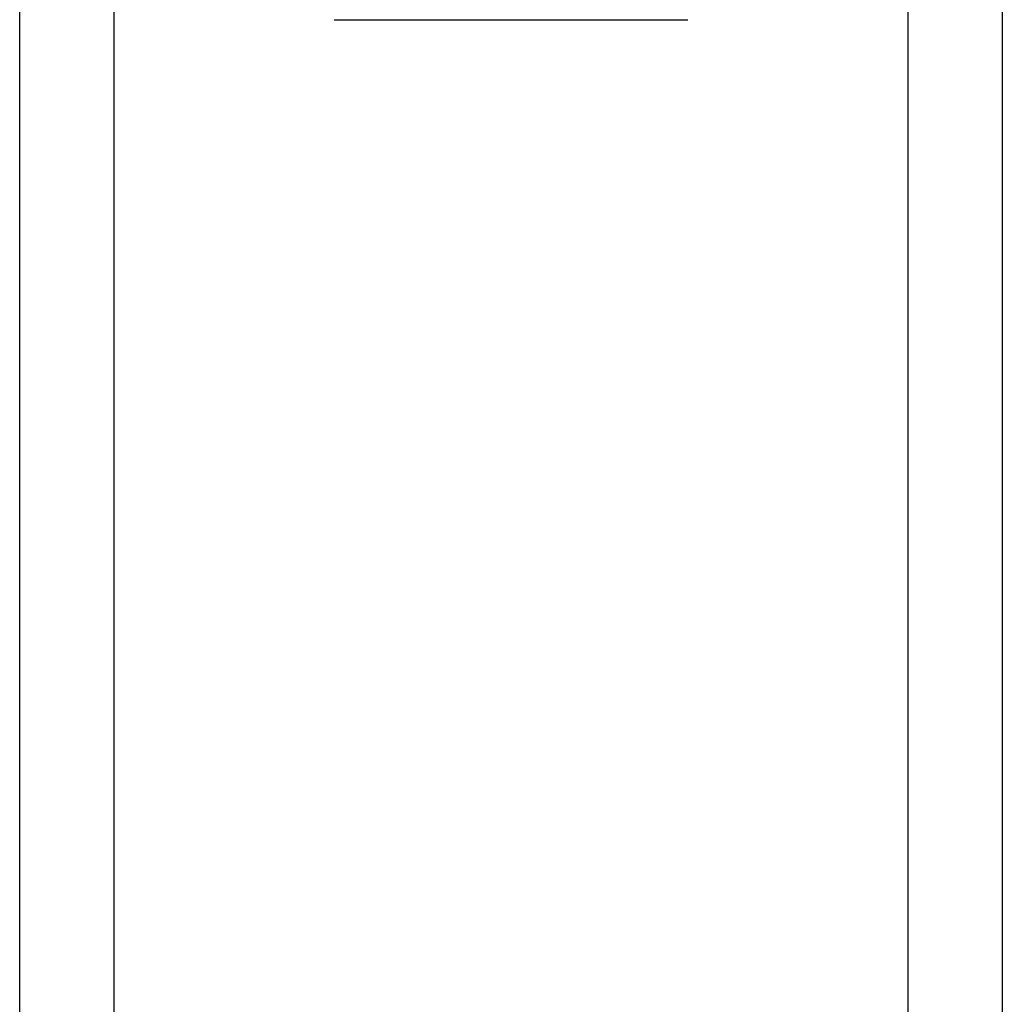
# Model space of a CAD drawing. Header units: inches. Extents: x 0 to 152, y -25 to 98.
# Tile 25 of 88: x 10.247 to 10.949, y 67.858 to 68.562. Entities that reach past the tile are written whole.
import ezdxf

# ---------------------------------------------------------------- set-up
doc = ezdxf.new("R2010")
doc.units = ezdxf.units.IN
doc.header["$LTSCALE"] = 9.095314
doc.header["$MEASUREMENT"] = 0
doc.layers.add('Visible Edges(ANSI)', color=7, linetype='Continuous', lineweight=25)
doc.layers.add('Visible Tangent Edges(ANSI)', color=7, linetype='Continuous', lineweight=25)

msp = doc.modelspace()

# ---------------------------------------------------------------- linework, layer by layer
at = {"layer": 'Visible Edges(ANSI)'}
for p, q in [((10.24703, 35.13893), (10.24703, 69.26398)), ((10.94931, 69.26398), (10.94931, 35.13893)), ((10.47177, 68.56185), (10.72457, 68.56185))]:
    msp.add_line(p, q, dxfattribs=at)
at = {"layer": 'Visible Tangent Edges(ANSI)'}
for p, q in [((10.31432, 69.26398), (10.31432, 35.13893)), ((10.88201, 35.13893), (10.88201, 69.26398))]:
    msp.add_line(p, q, dxfattribs=at)

doc.saveas('drawing.dxf')
